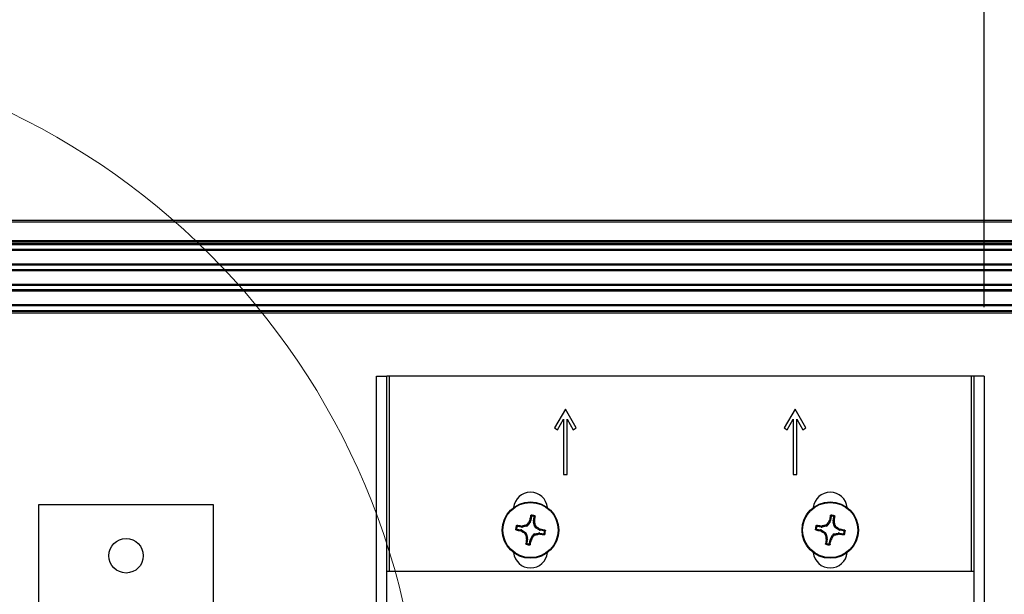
# Model space of a CAD drawing. Header units: inches. Extents: x 0.3 to 33.8, y 0.2 to 21.7.
# Tile 59 of 75: x 25.27 to 25.832, y 9.996 to 10.324. Entities that reach past the tile are written whole.
import ezdxf

# ---------------------------------------------------------------- set-up
doc = ezdxf.new("R2010")
doc.units = ezdxf.units.IN
doc.header["$MEASUREMENT"] = 0
doc.layers.add('BORDERS', color=7, linetype='Continuous')
doc.styles.add('SLDTEXTSTYLE0', font='TXT', dxfattribs={"width": 0.75})
doc.dimstyles.new('SLDDIMSTYLE0', dxfattribs={"dimtxt": 0.1377952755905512, "dimasz": 0.14, "dimexe": 0, "dimexo": 0.0625, "dimgap": 0.0344488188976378, "dimtad": 1, "dimdec": 3, "dimlfac": 10, "dimrnd": 1e-09, "dimzin": 4, "dimdsep": 46, "dimtxsty": 'SLDTEXTSTYLE0', "dimblk1": 'CLOSED', "dimblk2": 'CLOSED', "dimsah": 1, "dimcen": 0.09, "dimadec": 0, "dimazin": 1, "dimtfac": 1, "dimtdec": 3, "dimtofl": 0, "dimtmove": 0, "dimatfit": 3, "dimldrblk": 'CLOSED', "dimfxl": 0, "dimfrac": 2, "dimtolj": 1, "dimtzin": 12, "dimarcsym": 0})

# ---------------------------------------------------------------- blocks, each defined once
blk = doc.blocks.new('_Closed')
at = {"color": 0, "linetype": 'ByBlock', "lineweight": -2}
for p, q in [((-1, 0.166667), (0, 0)), ((-1, 0.166667), (-1, -0.166667)), ((0, 0), (-1, -0.166667)), ((0, 0), (-1, 0))]:
    blk.add_line(p, q, dxfattribs=at)
blk = doc.blocks.new('_D_11')
at = {"layer": 'BORDERS'}
for p, q in [((25.99404756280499, 10.90231424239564), (25.95206306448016, 10.90231424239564)), ((25.95206306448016, 10.90231424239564), (25.95206306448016, 10.68356424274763)), ((26.29949375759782, 10.90231424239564), (26.34147825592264, 10.90231424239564)), ((26.34147825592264, 10.90231424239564), (26.34147825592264, 10.68356424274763)), ((25.95206306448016, 10.68356424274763), (25.99404756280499, 10.68356424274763)), ((26.34147825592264, 10.68356424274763), (26.29949375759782, 10.68356424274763)), ((25.08506797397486, 10.03594558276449), (25.08506797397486, 10.51676771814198)), ((25.82101797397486, 10.15960306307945), (25.82101797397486, 10.51676771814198)), ((25.08506797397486, 10.47739763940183), (25.82101797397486, 10.47739763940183)), ((25.82101797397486, 10.47739763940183), (26.43437046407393, 10.47739763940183))]:
    blk.add_line(p, q, dxfattribs=at)
at = {"layer": 'BORDERS', "xscale": 0.14, "yscale": 0.14, "rotation": 180.0000000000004}
blk.add_blockref('_Closed', (25.08506797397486, 10.47739763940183, -0.1940375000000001), dxfattribs=at)
at = {"layer": 'BORDERS', "xscale": 0.14, "yscale": 0.14}
blk.add_blockref('_Closed', (25.82101797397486, 10.47739763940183, -0.1940375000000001), dxfattribs=at)
at = {"layer": 'BORDERS', "char_height": 0.1377952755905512, "attachment_point": 1, "style": 'SLDTEXTSTYLE0'}
for s, insert in [('187', (25.99404756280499, 10.86119168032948)), ('7.360', (25.91768600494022, 10.65502508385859))]:
    blk.add_mtext(s, dxfattribs=dict(at, insert=insert))

msp = doc.modelspace()

# ---------------------------------------------------------------- linework, layer by layer
at = {"color": 7, "linetype": 'Continuous', "lineweight": 25}
for p, q in [((20.29506797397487, 10.20923298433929), (29.87506797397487, 10.20923298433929)), ((29.87506797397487, 10.2082329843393), (20.29506797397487, 10.2082329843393)), ((20.29506797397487, 10.19773298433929), (29.87506797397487, 10.19773298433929)), ((29.87506797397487, 10.19673298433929), (20.29506797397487, 10.19673298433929)), ((29.87506797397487, 10.19573298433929), (20.29506797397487, 10.19573298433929)), ((29.83206797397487, 10.19523298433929), (20.33806797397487, 10.1952329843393)), ((29.83206797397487, 10.19261439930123), (20.33806797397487, 10.19261439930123)), ((29.83206797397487, 10.19193572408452), (20.33806797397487, 10.19193572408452)), ((29.83206797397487, 10.18423024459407), (20.33806797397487, 10.18423024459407)), ((29.83206797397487, 10.18355156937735), (20.33806797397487, 10.18355156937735)), ((29.83206797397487, 10.18101439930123), (20.33806797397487, 10.18101439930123)), ((29.83206797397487, 10.18033572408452), (20.33806797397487, 10.18033572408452)), ((29.83206797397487, 10.17263024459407), (20.33806797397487, 10.17263024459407)), ((29.83206797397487, 10.17195156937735), (20.33806797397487, 10.17195156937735)), ((29.83206797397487, 10.16941439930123), (20.33806797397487, 10.16941439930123)), ((29.83206797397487, 10.16873572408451), (20.33806797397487, 10.16873572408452)), ((20.33694297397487, 10.1572329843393), (29.83319297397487, 10.1572329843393)), ((29.83206797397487, 10.16103024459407), (20.33806797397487, 10.16103024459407)), ((29.83206797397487, 10.16035156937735), (20.33806797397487, 10.16035156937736)), ((20.33806797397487, 10.15773298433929), (29.83206797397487, 10.15773298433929)), ((29.83319297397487, 10.15623298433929), (20.33694297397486, 10.15623298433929)), ((25.47401797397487, 9.773232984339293), (25.47401797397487, 10.12023298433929)), ((25.47401797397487, 10.12023298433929), (25.48001797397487, 10.12023298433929)), ((25.48001797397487, 9.773232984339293), (25.48001797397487, 10.12023298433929)), ((25.48151797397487, 10.12023298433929), (25.48001797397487, 10.12023298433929)), ((25.81351797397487, 10.1202329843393), (25.48151797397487, 10.12023298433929)), ((25.48151797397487, 10.00870798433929), (25.48151797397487, 10.12023298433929)), ((25.81501797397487, 10.1202329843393), (25.81351797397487, 10.1202329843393)), ((25.81351797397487, 10.1202329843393), (25.81351797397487, 10.00870798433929)), ((25.82101797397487, 10.1202329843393), (25.81501797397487, 10.1202329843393)), ((25.81501797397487, 10.1202329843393), (25.81501797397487, 9.773232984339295)), ((25.82101797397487, 10.1202329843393), (25.82101797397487, 9.773232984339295)), ((25.58191797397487, 10.1014329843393), (25.57566797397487, 10.09060766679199)), ((25.58816797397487, 10.09060766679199), (25.58191797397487, 10.1014329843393)), ((25.71301797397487, 10.1014329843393), (25.70676797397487, 10.09060766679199)), ((25.71926797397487, 10.09060766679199), (25.71301797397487, 10.1014329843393)), ((25.57740002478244, 10.08960766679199), (25.58091797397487, 10.09570093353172)), ((25.58091797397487, 10.09570093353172), (25.58091797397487, 10.06393298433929)), ((25.58291797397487, 10.06393298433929), (25.58291797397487, 10.09570093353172)), ((25.58291797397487, 10.09570093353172), (25.5864359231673, 10.08960766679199)), ((25.70850002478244, 10.08960766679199), (25.71201797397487, 10.09570093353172)), ((25.71201797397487, 10.09570093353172), (25.71201797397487, 10.06393298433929)), ((25.71401797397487, 10.06393298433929), (25.71401797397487, 10.09570093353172)), ((25.71401797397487, 10.09570093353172), (25.7175359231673, 10.08960766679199)), ((25.57566797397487, 10.09060766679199), (25.57740002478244, 10.08960766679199)), ((25.5864359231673, 10.08960766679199), (25.58816797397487, 10.09060766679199)), ((25.70676797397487, 10.09060766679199), (25.70850002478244, 10.08960766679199)), ((25.7175359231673, 10.08960766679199), (25.71926797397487, 10.09060766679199)), ((25.58091797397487, 10.06393298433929), (25.58291797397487, 10.06393298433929)), ((25.71201797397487, 10.06393298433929), (25.71401797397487, 10.06393298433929)), ((25.38113096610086, 10.04673298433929), (25.28113096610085, 10.04673298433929)), ((25.28113096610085, 10.04673298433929), (25.28113096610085, 9.846732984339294)), ((25.38113096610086, 9.846732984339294), (25.38113096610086, 10.04673298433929)), ((25.56253264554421, 10.04006706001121), (25.56214332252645, 10.03777853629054)), ((25.56371688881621, 10.03751084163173), (25.56410621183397, 10.03979936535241)), ((25.73363264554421, 10.04006706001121), (25.73324332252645, 10.03777853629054)), ((25.7348168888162, 10.03751084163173), (25.73520621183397, 10.03979936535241)), ((25.55679011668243, 10.03398189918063), (25.55450159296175, 10.03437122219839)), ((25.55677330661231, 10.03458548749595), (25.55737987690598, 10.03461858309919)), ((25.55679011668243, 10.03398189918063), (25.55677330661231, 10.03458548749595)), ((25.55737987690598, 10.03461858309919), (25.55739713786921, 10.033998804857)), ((25.5596986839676, 10.03452361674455), (25.55739713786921, 10.033998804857)), ((25.5596986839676, 10.03452361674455), (25.55929821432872, 10.03508827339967)), ((25.56026983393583, 10.03577737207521), (25.5606703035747, 10.0352127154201)), ((25.56192664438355, 10.03721125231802), (25.5606703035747, 10.0352127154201)), ((25.56134743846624, 10.03743248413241), (25.56157924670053, 10.03799398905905)), ((25.56192664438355, 10.03721125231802), (25.56134743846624, 10.03743248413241)), ((25.56157924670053, 10.03799398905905), (25.56214332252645, 10.03777853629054)), ((25.56371688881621, 10.03751084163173), (25.56432047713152, 10.03752765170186)), ((25.56435357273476, 10.03692108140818), (25.56373379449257, 10.03690382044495)), ((25.56425860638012, 10.03460227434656), (25.56373379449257, 10.03690382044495)), ((25.56425860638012, 10.03460227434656), (25.56482326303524, 10.03500274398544)), ((25.56432047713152, 10.03752765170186), (25.56435357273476, 10.03692108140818)), ((25.56551236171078, 10.03403112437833), (25.56494770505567, 10.03363065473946)), ((25.56694624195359, 10.03237431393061), (25.56494770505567, 10.03363065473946)), ((25.72789011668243, 10.03398189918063), (25.72560159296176, 10.03437122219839)), ((25.72787330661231, 10.03458548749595), (25.72847987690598, 10.03461858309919)), ((25.72789011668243, 10.03398189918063), (25.72787330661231, 10.03458548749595)), ((25.72847987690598, 10.03461858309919), (25.72849713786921, 10.033998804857)), ((25.7307986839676, 10.03452361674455), (25.72849713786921, 10.033998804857)), ((25.7307986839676, 10.03452361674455), (25.73039821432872, 10.03508827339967)), ((25.73136983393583, 10.03577737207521), (25.7317703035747, 10.0352127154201)), ((25.73302664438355, 10.03721125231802), (25.7317703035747, 10.0352127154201)), ((25.73244743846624, 10.03743248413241), (25.73267924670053, 10.03799398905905)), ((25.73302664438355, 10.03721125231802), (25.73244743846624, 10.03743248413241)), ((25.73267924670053, 10.03799398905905), (25.73324332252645, 10.03777853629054)), ((25.7348168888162, 10.03751084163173), (25.73542047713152, 10.03752765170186)), ((25.73545357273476, 10.03692108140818), (25.73483379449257, 10.03690382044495)), ((25.73535860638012, 10.03460227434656), (25.73483379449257, 10.03690382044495)), ((25.73535860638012, 10.03460227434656), (25.73592326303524, 10.03500274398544)), ((25.73542047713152, 10.03752765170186), (25.73545357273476, 10.03692108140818)), ((25.73661236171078, 10.03403112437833), (25.73604770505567, 10.03363065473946)), ((25.73804624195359, 10.03237431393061), (25.73604770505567, 10.03363065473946)), ((25.55423389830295, 10.03279765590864), (25.55652242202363, 10.03240833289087)), ((25.55630696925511, 10.03184425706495), (25.55652242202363, 10.03240833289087)), ((25.55686847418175, 10.03161244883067), (25.55630696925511, 10.03184425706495)), ((25.55708970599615, 10.03219165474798), (25.55686847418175, 10.03161244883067)), ((25.55708970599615, 10.03219165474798), (25.55908824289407, 10.03093531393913)), ((25.55852358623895, 10.03053484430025), (25.55908824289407, 10.03093531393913)), ((25.55977734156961, 10.02996369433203), (25.5592126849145, 10.02956322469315)), ((25.55977734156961, 10.02996369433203), (25.56030215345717, 10.02766214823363)), ((25.56210930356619, 10.02735471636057), (25.56336564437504, 10.02935325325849)), ((25.56376611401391, 10.02878859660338), (25.56336564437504, 10.02935325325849)), ((25.56433726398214, 10.03004235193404), (25.56663881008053, 10.03056716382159)), ((25.56433726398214, 10.03004235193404), (25.56473773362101, 10.02947769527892)), ((25.56665607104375, 10.0299473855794), (25.56663881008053, 10.03056716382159)), ((25.56726264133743, 10.02998048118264), (25.56665607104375, 10.0299473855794)), ((25.56694624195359, 10.03237431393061), (25.56716747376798, 10.03295351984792)), ((25.56716747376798, 10.03295351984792), (25.56772897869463, 10.03272171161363)), ((25.56724583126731, 10.03058406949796), (25.56726264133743, 10.02998048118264)), ((25.56724583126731, 10.03058406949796), (25.56953435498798, 10.03019474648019)), ((25.56772897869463, 10.03272171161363), (25.56751352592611, 10.03215763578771)), ((25.56980204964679, 10.03176831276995), (25.56751352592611, 10.03215763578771)), ((25.72533389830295, 10.03279765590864), (25.72762242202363, 10.03240833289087)), ((25.72740696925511, 10.03184425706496), (25.72762242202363, 10.03240833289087)), ((25.72796847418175, 10.03161244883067), (25.72740696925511, 10.03184425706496)), ((25.72818970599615, 10.03219165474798), (25.72796847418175, 10.03161244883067)), ((25.72818970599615, 10.03219165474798), (25.73018824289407, 10.03093531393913)), ((25.72962358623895, 10.03053484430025), (25.73018824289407, 10.03093531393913)), ((25.73087734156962, 10.02996369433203), (25.7303126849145, 10.02956322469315)), ((25.73087734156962, 10.02996369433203), (25.73140215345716, 10.02766214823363)), ((25.73320930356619, 10.02735471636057), (25.73446564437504, 10.02935325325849)), ((25.73486611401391, 10.02878859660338), (25.73446564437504, 10.02935325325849)), ((25.73543726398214, 10.03004235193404), (25.73773881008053, 10.03056716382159)), ((25.73543726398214, 10.03004235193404), (25.73583773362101, 10.02947769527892)), ((25.73775607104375, 10.0299473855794), (25.73773881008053, 10.03056716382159)), ((25.73836264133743, 10.02998048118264), (25.73775607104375, 10.0299473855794)), ((25.73804624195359, 10.03237431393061), (25.73826747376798, 10.03295351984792)), ((25.73826747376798, 10.03295351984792), (25.73882897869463, 10.03272171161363)), ((25.73834583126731, 10.03058406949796), (25.73836264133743, 10.02998048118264)), ((25.73834583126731, 10.03058406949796), (25.74063435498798, 10.03019474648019)), ((25.73882897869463, 10.03272171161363), (25.73861352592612, 10.03215763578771)), ((25.74090204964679, 10.03176831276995), (25.73861352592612, 10.03215763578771)), ((25.55968237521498, 10.02764488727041), (25.56030215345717, 10.02766214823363)), ((25.55971547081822, 10.02703831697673), (25.55968237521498, 10.02764488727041)), ((25.56031905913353, 10.02705512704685), (25.55971547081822, 10.02703831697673)), ((25.56031905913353, 10.02705512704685), (25.55992973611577, 10.02476660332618)), ((25.56150330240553, 10.02449890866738), (25.56189262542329, 10.02678743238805)), ((25.56245670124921, 10.02657197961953), (25.56189262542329, 10.02678743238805)), ((25.56210930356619, 10.02735471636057), (25.56268850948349, 10.02713348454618)), ((25.56268850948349, 10.02713348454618), (25.56245670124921, 10.02657197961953)), ((25.73078237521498, 10.02764488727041), (25.73140215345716, 10.02766214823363)), ((25.73081547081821, 10.02703831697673), (25.73078237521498, 10.02764488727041)), ((25.73141905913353, 10.02705512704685), (25.73081547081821, 10.02703831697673)), ((25.73141905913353, 10.02705512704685), (25.73102973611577, 10.02476660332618)), ((25.73260330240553, 10.02449890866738), (25.73299262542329, 10.02678743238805)), ((25.73355670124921, 10.02657197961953), (25.73299262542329, 10.02678743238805)), ((25.73320930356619, 10.02735471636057), (25.73378850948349, 10.02713348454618)), ((25.73378850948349, 10.02713348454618), (25.73355670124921, 10.02657197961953)), ((25.81501797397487, 10.00870798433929), (25.48001797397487, 10.00870798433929))]:
    msp.add_line(p, q, dxfattribs=at)
at = {"color": 7, "linetype": 'Continuous', "lineweight": 18}
msp.add_circle((25.08506797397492, 9.896732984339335), 0.4149657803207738, dxfattribs=at)
at = {"color": 7, "linetype": 'Continuous', "lineweight": 25}
for centre, radius in [((25.56201797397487, 10.03228298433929), 0.016100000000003), ((25.56201797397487, 10.03228298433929), 0.0157528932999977), ((25.73311797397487, 10.03228298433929), 0.016100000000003), ((25.73311797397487, 10.03228298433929), 0.0157528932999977), ((25.33113096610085, 10.01759912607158), 0.009842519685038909)]:
    msp.add_circle(centre, radius, dxfattribs=at)
for centre, radius, start, end in [((25.56201797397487, 10.04423298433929), 0.0097000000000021, 5.524228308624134, 174.4757716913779), ((25.73311797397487, 10.04423298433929), 0.009699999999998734, 5.524228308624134, 174.4757716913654), ((25.71760399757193, 10.0066243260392), 0.1591470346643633, 167.6780822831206, 168.6319195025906), ((25.56201797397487, 10.03228298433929), 0.008495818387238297, 73.06981271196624, 87.62076320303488), ((25.56201797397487, 10.03228298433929), 0.008014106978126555, 76.18372835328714, 84.50684756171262), ((25.40669965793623, 10.05951528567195), 0.1591470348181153, 352.0586564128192, 353.0124936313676), ((25.88870399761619, 10.00662432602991), 0.1591470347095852, 167.6780822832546, 168.6319195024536), ((25.73311797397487, 10.03228298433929), 0.008495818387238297, 73.06981271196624, 87.62076320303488), ((25.73311797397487, 10.03228298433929), 0.008014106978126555, 76.18372835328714, 84.50684756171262), ((25.57779965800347, 10.05951528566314), 0.1591470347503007, 352.0586564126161, 353.012493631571), ((25.56201797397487, 10.03228298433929), 0.00849581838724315, 163.0698127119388, 177.6207632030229), ((25.56201797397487, 10.03228298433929), 0.008014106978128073, 166.1837283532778, 174.5068475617), ((25.53478567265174, 9.876964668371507), 0.1591470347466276, 82.0586564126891, 83.0124936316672), ((25.60238036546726, 9.854977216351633), 0.1851919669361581, 103.4522607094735, 104.0633009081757), ((25.71600306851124, 9.935561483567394), 0.185191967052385, 146.6272750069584, 147.2383152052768), ((25.38471220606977, 9.99192059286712), 0.1851919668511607, 13.45226070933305, 14.06330090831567), ((25.46529647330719, 9.87829788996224), 0.1851919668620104, 56.62727500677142, 57.23831520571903), ((25.73311797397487, 10.03228298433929), 0.00849581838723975, 163.0698127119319, 177.6207632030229), ((25.73311797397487, 10.03228298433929), 0.008014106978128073, 166.1837283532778, 174.5068475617), ((25.70588567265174, 9.876964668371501), 0.1591470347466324, 82.05865641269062, 83.0124936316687), ((25.77348036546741, 9.854977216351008), 0.1851919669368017, 103.4522607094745, 104.0633009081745), ((25.88710306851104, 9.935561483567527), 0.1851919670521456, 146.627275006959, 147.2383152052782), ((25.5558122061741, 9.991920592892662), 0.1851919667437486, 13.45226070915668, 14.06330090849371), ((25.63639647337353, 9.878297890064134), 0.1851919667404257, 56.62727500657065, 57.23831520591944), ((25.58767663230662, 10.18786900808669), 0.1591470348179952, 257.6780822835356, 258.6319195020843), ((25.65873947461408, 10.18626807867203), 0.1851919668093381, 236.627275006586, 237.2383152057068), ((25.73932374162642, 10.07264537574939), 0.1851919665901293, 193.4522607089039, 194.0633009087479), ((25.40803287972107, 10.12900448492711), 0.1851919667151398, 326.6272750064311, 327.2383152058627), ((25.5216555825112, 10.20958875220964), 0.1851919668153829, 283.4522607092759, 284.0633009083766), ((25.58925027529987, 10.18760130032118), 0.159147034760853, 262.058656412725, 263.0124936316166), ((25.53635931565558, 9.876696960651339), 0.1591470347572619, 77.67808228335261, 78.63191950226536), ((25.56201797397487, 10.03228298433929), 0.0080141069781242, 346.1837283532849, 354.506847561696), ((25.56201797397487, 10.03228298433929), 0.008495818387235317, 343.0698127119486, 357.6207632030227), ((25.75877663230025, 10.18786900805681), 0.1591470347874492, 257.6780822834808, 258.6319195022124), ((25.82983947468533, 10.1862680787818), 0.1851919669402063, 236.6272750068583, 237.2383152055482), ((25.91042374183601, 10.07264537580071), 0.185191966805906, 193.4522607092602, 194.0633009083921), ((25.57913287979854, 10.12900448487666), 0.1851919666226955, 326.6272750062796, 327.2383152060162), ((25.69275558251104, 10.20958875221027), 0.1851919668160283, 283.4522607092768, 284.0633009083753), ((25.76035027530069, 10.18760130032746), 0.1591470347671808, 262.0586564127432, 263.0124936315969), ((25.70745931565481, 9.876696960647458), 0.1591470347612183, 77.67808228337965, 78.63191950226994), ((25.73311797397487, 10.03228298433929), 0.0080141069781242, 346.1837283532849, 354.506847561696), ((25.73311797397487, 10.03228298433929), 0.00849581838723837, 343.0698127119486, 357.6207632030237), ((25.71733628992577, 10.00505068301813), 0.1591470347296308, 172.0586564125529, 173.0124936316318), ((25.56201797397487, 10.03228298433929), 0.008495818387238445, 253.0698127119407, 267.6207632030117), ((25.56201797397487, 10.03228298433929), 0.008014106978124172, 256.1837283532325, 264.5068475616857), ((25.40643195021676, 10.05794164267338), 0.1591470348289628, 347.6780822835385, 348.6319195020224), ((25.88843628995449, 10.00505068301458), 0.1591470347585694, 172.0586564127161, 173.0124936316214), ((25.73311797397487, 10.03228298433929), 0.008495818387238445, 253.0698127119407, 267.6207632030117), ((25.73311797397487, 10.03228298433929), 0.008014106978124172, 256.1837283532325, 264.5068475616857), ((25.57753195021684, 10.05794164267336), 0.1591470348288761, 347.6780822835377, 348.6319195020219), ((25.56201797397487, 10.02033298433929), 0.0097000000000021, 185.5242283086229, 354.4757716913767), ((25.73311797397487, 10.02033298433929), 0.009699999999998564, 185.5242283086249, 354.4757716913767)]:
    msp.add_arc(centre, radius, start, end, dxfattribs=at)
for centre, major_axis, ratio, start_param, end_param in [((25.55705064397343, 10.03553372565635), (-4.381592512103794e-05, 0.00157327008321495), 0.9943069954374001, 2.946332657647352, 3.33685264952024), ((25.55934191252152, 10.03605619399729), (-0.0009111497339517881, 0.001284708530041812), 0.9935910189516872, 2.751161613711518, 3.532023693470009), ((25.56059264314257, 10.03804580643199), (-0.001470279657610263, 0.0005615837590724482), 0.9943069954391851, 2.946332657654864, 3.336852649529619), ((25.56526871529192, 10.03725031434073), (0.00157327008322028, 4.381592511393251e-05), 0.9943069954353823, 2.946332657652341, 3.336852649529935), ((25.56579118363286, 10.03495904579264), (0.001284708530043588, 0.0009111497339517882), 0.9935910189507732, 2.75116161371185, 3.53202369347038), ((25.72815064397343, 10.03553372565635), (-4.381592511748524e-05, 0.001573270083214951), 0.9943069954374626, 2.946332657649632, 3.33685264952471), ((25.73044191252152, 10.03605619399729), (-0.0009111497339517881, 0.001284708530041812), 0.9935910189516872, 2.751161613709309, 3.532023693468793), ((25.73169264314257, 10.03804580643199), (-0.00147027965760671, 0.0005615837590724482), 0.9943069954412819, 2.946332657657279, 3.336852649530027), ((25.73636871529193, 10.03725031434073), (0.001573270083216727, 4.381592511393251e-05), 0.9943069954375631, 2.946332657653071, 3.336852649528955), ((25.73689118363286, 10.03495904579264), (0.001284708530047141, 0.0009111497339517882), 0.9935910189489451, 2.751161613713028, 3.532023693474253), ((25.55625515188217, 10.03085765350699), (-0.0005615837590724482, -0.001470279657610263), 0.9943069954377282, 2.946332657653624, 3.336852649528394), ((25.55824476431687, 10.02960692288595), (-0.001284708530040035, -0.0009111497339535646), 0.9935910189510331, 2.751161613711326, 3.532023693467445), ((25.56469403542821, 10.0285097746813), (0.0009111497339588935, -0.001284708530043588), 0.9935910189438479, 2.751161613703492, 3.532023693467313), ((25.56698530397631, 10.02903224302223), (4.381592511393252e-05, -0.001573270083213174), 0.9943069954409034, 2.946332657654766, 3.336852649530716), ((25.56778079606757, 10.03370831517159), (0.0005615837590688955, 0.001470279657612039), 0.9943069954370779, 2.946332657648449, 3.336852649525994), ((25.72735515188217, 10.03085765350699), (-0.0005615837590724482, -0.001470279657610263), 0.9943069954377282, 2.946332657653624, 3.336852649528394), ((25.72934476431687, 10.02960692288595), (-0.001284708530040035, -0.0009111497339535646), 0.9935910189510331, 2.751161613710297, 3.532023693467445), ((25.73579403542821, 10.0285097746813), (0.0009111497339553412, -0.001284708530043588), 0.9935910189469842, 2.75116161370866, 3.532023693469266), ((25.73808530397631, 10.02903224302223), (4.381592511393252e-05, -0.001573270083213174), 0.9943069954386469, 2.946332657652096, 3.336852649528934), ((25.73888079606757, 10.03370831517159), (0.0005615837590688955, 0.001470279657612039), 0.9943069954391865, 2.946332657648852, 3.336852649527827), ((25.55876723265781, 10.02731565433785), (-0.001573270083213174, -4.381592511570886e-05), 0.9943069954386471, 2.946332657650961, 3.336852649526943), ((25.56344330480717, 10.02652016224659), (0.001470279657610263, -0.0005615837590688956), 0.994306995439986, 2.946332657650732, 3.336852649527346), ((25.72986723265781, 10.02731565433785), (-0.001573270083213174, -4.381592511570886e-05), 0.9943069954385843, 2.946332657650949, 3.336852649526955), ((25.73454330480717, 10.02652016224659), (0.001470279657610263, -0.0005615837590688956), 0.9943069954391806, 2.946332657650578, 3.3368526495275)]:
    msp.add_ellipse(centre, major_axis=major_axis, ratio=ratio, start_param=start_param, end_param=end_param, dxfattribs=at)
for points, knots in [([(25.56212307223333, 10.0405869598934), (25.56213162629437, 10.04061269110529), (25.56214873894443, 10.04066416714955), (25.56220776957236, 10.04072490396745), (25.56228403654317, 10.04076624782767), (25.56234184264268, 10.04076973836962), (25.56237066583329, 10.04077147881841)], [0, 0, 0, 0, 0.2526917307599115, 0.5055172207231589, 0.7534417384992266, 1, 1, 1, 1]), ([(25.56253264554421, 10.04006706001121), (25.56246538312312, 10.04015427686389), (25.56232940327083, 10.04033059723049), (25.56219233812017, 10.04050089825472), (25.56212307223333, 10.0405869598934)], [0, 0, 0, 0, 0.4946499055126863, 1, 1, 1, 1]), ([(25.56237066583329, 10.04077147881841), (25.56243934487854, 10.04068847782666), (25.56257785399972, 10.04052108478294), (25.56271566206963, 10.04034770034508), (25.562785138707, 10.04026028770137)], [0, 0, 0, 0, 0.4958449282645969, 0.9999999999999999, 0.9999999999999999, 0.9999999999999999, 0.9999999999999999]), ([(25.562785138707, 10.04026028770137), (25.56275870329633, 10.04026024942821), (25.5627058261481, 10.04026017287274), (25.5626322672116, 10.04022679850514), (25.56257413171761, 10.0401728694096), (25.56254311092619, 10.04011532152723), (25.56253511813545, 10.04007846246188), (25.56253264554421, 10.04006706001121)], [0, 0, 0, 0, 0.2255496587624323, 0.4511532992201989, 0.6755815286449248, 0.8996402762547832, 1, 1, 1, 1]), ([(25.56393181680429, 10.04006521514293), (25.56402628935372, 10.04012473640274), (25.56421367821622, 10.0402427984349), (25.56439974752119, 10.04035497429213), (25.56449200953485, 10.04041059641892)], [0, 0, 0, 0, 0.5041524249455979, 1, 1, 1, 1]), ([(25.56410621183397, 10.03979936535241), (25.56410809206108, 10.03982573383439), (25.56411185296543, 10.03987847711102), (25.56408390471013, 10.03995426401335), (25.56403433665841, 10.04001615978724), (25.56397919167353, 10.04005127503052), (25.56394300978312, 10.04006192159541), (25.56393181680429, 10.04006521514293)], [0, 0, 0, 0, 0.2255496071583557, 0.4511532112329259, 0.6755811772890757, 0.8996400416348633, 0.9999999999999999, 0.9999999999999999, 0.9999999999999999, 0.9999999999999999]), ([(25.56466466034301, 10.04015458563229), (25.56457083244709, 10.04009626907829), (25.56438516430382, 10.03998087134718), (25.56419852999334, 10.03985943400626), (25.56410621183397, 10.03979936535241)], [0, 0, 0, 0, 0.5053526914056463, 1, 1, 1, 1]), ([(25.56449200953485, 10.04041059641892), (25.56451628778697, 10.04040066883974), (25.5645648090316, 10.04038082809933), (25.56462113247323, 10.04032491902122), (25.56465823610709, 10.0402559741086), (25.56466834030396, 10.04019614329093), (25.56466535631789, 10.04016244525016), (25.56466466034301, 10.04015458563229)], [0, 0, 0, 0, 0.2243701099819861, 0.4484143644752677, 0.6809026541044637, 0.9255748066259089, 1, 1, 1, 1]), ([(25.73322307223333, 10.0405869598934), (25.73323162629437, 10.04061269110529), (25.73324873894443, 10.04066416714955), (25.73330776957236, 10.04072490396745), (25.73338403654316, 10.04076624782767), (25.73344184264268, 10.04076973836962), (25.73347066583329, 10.04077147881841)], [0, 0, 0, 0, 0.2526917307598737, 0.505517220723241, 0.7534417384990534, 1, 1, 1, 1]), ([(25.73363264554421, 10.04006706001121), (25.73356538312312, 10.04015427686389), (25.73342940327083, 10.04033059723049), (25.73329233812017, 10.04050089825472), (25.73322307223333, 10.0405869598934)], [0, 0, 0, 0, 0.4946499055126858, 1, 1, 1, 1]), ([(25.73347066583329, 10.04077147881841), (25.73353934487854, 10.04068847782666), (25.73367785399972, 10.04052108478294), (25.73381566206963, 10.04034770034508), (25.733885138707, 10.04026028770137)], [0, 0, 0, 0, 0.4958449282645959, 0.9999999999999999, 0.9999999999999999, 0.9999999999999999, 0.9999999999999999]), ([(25.733885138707, 10.04026028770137), (25.73385870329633, 10.04026024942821), (25.7338058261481, 10.04026017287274), (25.7337322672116, 10.04022679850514), (25.73367413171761, 10.0401728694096), (25.73364311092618, 10.04011532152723), (25.73363511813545, 10.04007846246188), (25.73363264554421, 10.04006706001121)], [0, 0, 0, 0, 0.2255496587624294, 0.4511532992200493, 0.675581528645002, 0.8996402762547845, 0.9999999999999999, 0.9999999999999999, 0.9999999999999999, 0.9999999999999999]), ([(25.73503181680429, 10.04006521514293), (25.73512628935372, 10.04012473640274), (25.73531367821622, 10.0402427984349), (25.73549974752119, 10.04035497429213), (25.73559200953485, 10.04041059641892)], [0, 0, 0, 0, 0.5041524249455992, 1, 1, 1, 1]), ([(25.73520621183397, 10.03979936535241), (25.73520809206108, 10.03982573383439), (25.73521185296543, 10.03987847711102), (25.73518390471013, 10.03995426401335), (25.73513433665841, 10.04001615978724), (25.73507919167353, 10.04005127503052), (25.73504300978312, 10.04006192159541), (25.73503181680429, 10.04006521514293)], [0, 0, 0, 0, 0.2255496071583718, 0.45115321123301, 0.6755811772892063, 0.8996400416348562, 1, 1, 1, 1]), ([(25.735764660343, 10.04015458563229), (25.73567083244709, 10.04009626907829), (25.73548516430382, 10.03998087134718), (25.73529852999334, 10.03985943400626), (25.73520621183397, 10.03979936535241)], [0, 0, 0, 0, 0.5053526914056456, 1, 1, 1, 1]), ([(25.73559200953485, 10.04041059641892), (25.73561628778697, 10.04040066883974), (25.7356648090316, 10.04038082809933), (25.73572113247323, 10.04032491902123), (25.73575823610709, 10.0402559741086), (25.73576834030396, 10.04019614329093), (25.73576535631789, 10.04016244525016), (25.735764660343, 10.04015458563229)], [0, 0, 0, 0, 0.2243701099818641, 0.4484143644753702, 0.6809026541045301, 0.925574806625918, 1, 1, 1, 1]), ([(25.55389036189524, 10.03475701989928), (25.55390028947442, 10.0347812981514), (25.55392013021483, 10.03482981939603), (25.55397603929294, 10.03488614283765), (25.55404498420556, 10.03492324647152), (25.55410481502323, 10.03493335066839), (25.55413851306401, 10.03493036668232), (25.55414637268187, 10.03492967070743)], [0, 0, 0, 0, 0.2243701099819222, 0.4484143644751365, 0.6809026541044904, 0.9255748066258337, 1, 1, 1, 1]), ([(25.55423574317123, 10.03419682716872), (25.55417622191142, 10.03429129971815), (25.55405815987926, 10.03447868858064), (25.55394598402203, 10.03466475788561), (25.55389036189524, 10.03475701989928)], [0, 0, 0, 0, 0.504152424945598, 1, 1, 1, 1]), ([(25.55414637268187, 10.03492967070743), (25.55420468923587, 10.03483584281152), (25.55432008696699, 10.03465017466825), (25.5544415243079, 10.03446354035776), (25.55450159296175, 10.03437122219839)], [0, 0, 0, 0, 0.505352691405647, 1, 1, 1, 1]), ([(25.55450159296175, 10.03437122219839), (25.55447522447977, 10.0343731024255), (25.55442248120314, 10.03437686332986), (25.55434669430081, 10.03434891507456), (25.55428479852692, 10.03429934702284), (25.55424968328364, 10.03424420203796), (25.55423903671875, 10.03420802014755), (25.55423574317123, 10.03419682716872)], [0, 0, 0, 0, 0.22554960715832, 0.4511532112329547, 0.675581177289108, 0.8996400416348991, 0.9999999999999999, 0.9999999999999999, 0.9999999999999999, 0.9999999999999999]), ([(25.55929821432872, 10.03508827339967), (25.55946301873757, 10.03514483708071), (25.55979263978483, 10.03525796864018), (25.56010420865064, 10.03553911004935), (25.56023625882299, 10.03572907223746), (25.56026983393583, 10.03577737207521)], [0, 0, 0, 0, 0.4271587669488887, 0.8543492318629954, 1, 1, 1, 1]), ([(25.56482326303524, 10.03500274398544), (25.56487982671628, 10.03483793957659), (25.56499295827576, 10.03450831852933), (25.56527409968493, 10.03419674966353), (25.56546406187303, 10.03406469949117), (25.56551236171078, 10.03403112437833)], [0, 0, 0, 0, 0.4271587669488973, 0.8543492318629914, 1, 1, 1, 1]), ([(25.72499036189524, 10.03475701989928), (25.72500028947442, 10.0347812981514), (25.72502013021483, 10.03482981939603), (25.72507603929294, 10.03488614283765), (25.72514498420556, 10.03492324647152), (25.72520481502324, 10.03493335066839), (25.72523851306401, 10.03493036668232), (25.72524637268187, 10.03492967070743)], [0, 0, 0, 0, 0.2243701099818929, 0.4484143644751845, 0.6809026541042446, 0.9255748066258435, 1, 1, 1, 1]), ([(25.72533574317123, 10.03419682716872), (25.72527622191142, 10.03429129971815), (25.72515815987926, 10.03447868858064), (25.72504598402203, 10.03466475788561), (25.72499036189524, 10.03475701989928)], [0, 0, 0, 0, 0.5041524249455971, 1, 1, 1, 1]), ([(25.72524637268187, 10.03492967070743), (25.72530468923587, 10.03483584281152), (25.72542008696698, 10.03465017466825), (25.72554152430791, 10.03446354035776), (25.72560159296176, 10.03437122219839)], [0, 0, 0, 0, 0.5053526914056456, 1, 1, 1, 1]), ([(25.72560159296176, 10.03437122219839), (25.72557522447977, 10.0343731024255), (25.72552248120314, 10.03437686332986), (25.72544669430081, 10.03434891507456), (25.72538479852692, 10.03429934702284), (25.72534968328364, 10.03424420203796), (25.72533903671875, 10.03420802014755), (25.72533574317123, 10.03419682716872)], [0, 0, 0, 0, 0.2255496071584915, 0.4511532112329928, 0.6755811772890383, 0.899640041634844, 1, 1, 1, 1]), ([(25.73039821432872, 10.03508827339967), (25.73056301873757, 10.03514483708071), (25.73089263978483, 10.03525796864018), (25.73120420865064, 10.03553911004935), (25.73133625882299, 10.03572907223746), (25.73136983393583, 10.03577737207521)], [0, 0, 0, 0, 0.4271587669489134, 0.8543492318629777, 1, 1, 1, 1]), ([(25.73592326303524, 10.03500274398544), (25.73597982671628, 10.03483793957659), (25.73609295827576, 10.03450831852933), (25.73637409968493, 10.03419674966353), (25.73656406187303, 10.03406469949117), (25.73661236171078, 10.03403112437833)], [0, 0, 0, 0, 0.4271587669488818, 0.8543492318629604, 1, 1, 1, 1]), ([(25.55352947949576, 10.03263567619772), (25.55361248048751, 10.03270435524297), (25.55377987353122, 10.03284286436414), (25.55395325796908, 10.03298067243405), (25.55404067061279, 10.03305014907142)], [0, 0, 0, 0, 0.4958449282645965, 1, 1, 1, 1]), ([(25.55371399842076, 10.03238808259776), (25.55368826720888, 10.0323966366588), (25.55363679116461, 10.03241374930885), (25.55357605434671, 10.03247277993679), (25.55353471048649, 10.03254904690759), (25.55353121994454, 10.03260685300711), (25.55352947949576, 10.03263567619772)], [0, 0, 0, 0, 0.2526917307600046, 0.5055172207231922, 0.7534417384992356, 1, 1, 1, 1]), ([(25.55423389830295, 10.03279765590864), (25.55414668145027, 10.03273039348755), (25.55397036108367, 10.03259441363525), (25.55380006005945, 10.03245734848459), (25.55371399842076, 10.03238808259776)], [0, 0, 0, 0, 0.4946499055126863, 1, 1, 1, 1]), ([(25.55404067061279, 10.03305014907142), (25.55404070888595, 10.03302371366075), (25.55404078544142, 10.03297083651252), (25.55407415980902, 10.03289727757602), (25.55412808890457, 10.03283914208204), (25.55418563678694, 10.03280812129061), (25.55422249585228, 10.03280012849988), (25.55423389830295, 10.03279765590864)], [0, 0, 0, 0, 0.2255496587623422, 0.4511532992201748, 0.6755815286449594, 0.8996402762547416, 1, 1, 1, 1]), ([(25.5592126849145, 10.02956322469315), (25.55915612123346, 10.029728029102), (25.55904298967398, 10.03005765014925), (25.55876184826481, 10.03036921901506), (25.5585718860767, 10.03050126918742), (25.55852358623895, 10.03053484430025)], [0, 0, 0, 0, 0.4271587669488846, 0.8543492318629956, 1, 1, 1, 1]), ([(25.56473773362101, 10.02947769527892), (25.56457292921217, 10.02942113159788), (25.56424330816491, 10.0293080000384), (25.5639317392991, 10.02902685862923), (25.56379968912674, 10.02883689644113), (25.56376611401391, 10.02878859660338)], [0, 0, 0, 0, 0.4271587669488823, 0.854349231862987, 1, 1, 1, 1]), ([(25.56953435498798, 10.03019474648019), (25.56956072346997, 10.03019286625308), (25.5696134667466, 10.03018910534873), (25.56968925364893, 10.03021705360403), (25.56975114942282, 10.03026662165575), (25.5697862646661, 10.03032176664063), (25.56979691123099, 10.03035794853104), (25.56980020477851, 10.03036914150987)], [0, 0, 0, 0, 0.2255496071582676, 0.4511532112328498, 0.6755811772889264, 0.8996400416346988, 1, 1, 1, 1]), ([(25.56988957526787, 10.02963629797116), (25.56983125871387, 10.02973012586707), (25.56971586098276, 10.02991579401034), (25.56959442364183, 10.03010242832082), (25.56953435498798, 10.03019474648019)], [0, 0, 0, 0, 0.5053526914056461, 1, 1, 1, 1]), ([(25.56980020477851, 10.03036914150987), (25.56985972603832, 10.03027466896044), (25.56997778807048, 10.03008728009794), (25.57008996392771, 10.02990121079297), (25.57014558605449, 10.02980894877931)], [0, 0, 0, 0, 0.5041524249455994, 1, 1, 1, 1]), ([(25.56980204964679, 10.03176831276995), (25.56988926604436, 10.03183557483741), (25.5700655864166, 10.03197155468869), (25.57023588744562, 10.03210861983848), (25.57032194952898, 10.03217788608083)], [0, 0, 0, 0, 0.4946473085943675, 1, 1, 1, 1]), ([(25.56999527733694, 10.03151581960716), (25.56999523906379, 10.03154225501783), (25.56999516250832, 10.03159513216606), (25.56996178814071, 10.03166869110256), (25.56990785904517, 10.03172682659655), (25.5698503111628, 10.03175784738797), (25.56981345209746, 10.03176584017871), (25.56980204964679, 10.03176831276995)], [0, 0, 0, 0, 0.2255496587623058, 0.4511532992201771, 0.6755815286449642, 0.8996402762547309, 0.9999999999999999, 0.9999999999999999, 0.9999999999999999, 0.9999999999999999]), ([(25.57014558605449, 10.02980894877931), (25.57013565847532, 10.02978467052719), (25.57011581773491, 10.02973614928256), (25.5700599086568, 10.02967982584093), (25.56999096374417, 10.02964272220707), (25.5699311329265, 10.0296326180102), (25.56989743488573, 10.02963560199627), (25.56988957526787, 10.02963629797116)], [0, 0, 0, 0, 0.2243701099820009, 0.4484143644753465, 0.6809026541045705, 0.9255748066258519, 1, 1, 1, 1]), ([(25.57050646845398, 10.03193029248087), (25.57042346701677, 10.0318616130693), (25.57025607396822, 10.03172310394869), (25.57008268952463, 10.03158529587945), (25.56999527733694, 10.03151581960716)], [0, 0, 0, 0, 0.4958475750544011, 1, 1, 1, 1]), ([(25.57032194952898, 10.03217788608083), (25.57034768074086, 10.03216933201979), (25.57039915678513, 10.03215221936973), (25.57045989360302, 10.0320931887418), (25.57050123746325, 10.032016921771), (25.57050472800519, 10.03195911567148), (25.57050646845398, 10.03193029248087)], [0, 0, 0, 0, 0.2526917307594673, 0.5055172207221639, 0.7534417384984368, 0.9999999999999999, 0.9999999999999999, 0.9999999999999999, 0.9999999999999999]), ([(25.72462947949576, 10.03263567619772), (25.7247124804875, 10.03270435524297), (25.72487987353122, 10.03284286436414), (25.72505325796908, 10.03298067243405), (25.72514067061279, 10.03305014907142)], [0, 0, 0, 0, 0.4958449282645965, 1, 1, 1, 1]), ([(25.72481399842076, 10.03238808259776), (25.72478826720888, 10.0323966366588), (25.72473679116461, 10.03241374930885), (25.72467605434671, 10.03247277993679), (25.72463471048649, 10.03254904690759), (25.72463121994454, 10.03260685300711), (25.72462947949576, 10.03263567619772)], [0, 0, 0, 0, 0.2526917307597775, 0.5055172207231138, 0.7534417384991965, 1, 1, 1, 1]), ([(25.72533389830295, 10.03279765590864), (25.72524668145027, 10.03273039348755), (25.72507036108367, 10.03259441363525), (25.72490006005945, 10.03245734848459), (25.72481399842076, 10.03238808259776)], [0, 0, 0, 0, 0.4946499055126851, 1, 1, 1, 1]), ([(25.72514067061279, 10.03305014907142), (25.72514070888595, 10.03302371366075), (25.72514078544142, 10.03297083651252), (25.72517415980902, 10.03289727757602), (25.72522808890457, 10.03283914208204), (25.72528563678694, 10.03280812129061), (25.72532249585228, 10.03280012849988), (25.72533389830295, 10.03279765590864)], [0, 0, 0, 0, 0.2255496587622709, 0.4511532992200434, 0.6755815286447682, 0.8996402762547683, 1, 1, 1, 1]), ([(25.7303126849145, 10.02956322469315), (25.73025612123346, 10.029728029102), (25.73014298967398, 10.03005765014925), (25.72986184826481, 10.03036921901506), (25.7296718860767, 10.03050126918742), (25.72962358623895, 10.03053484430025)], [0, 0, 0, 0, 0.4271587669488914, 0.8543492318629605, 0.9999999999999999, 0.9999999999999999, 0.9999999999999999, 0.9999999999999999]), ([(25.73583773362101, 10.02947769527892), (25.73567292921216, 10.02942113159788), (25.73534330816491, 10.0293080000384), (25.7350317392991, 10.02902685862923), (25.73489968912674, 10.02883689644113), (25.73486611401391, 10.02878859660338)], [0, 0, 0, 0, 0.427158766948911, 0.8543492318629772, 1, 1, 1, 1]), ([(25.74063435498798, 10.03019474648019), (25.74066072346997, 10.03019286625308), (25.74071346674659, 10.03018910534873), (25.74078925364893, 10.03021705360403), (25.74085114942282, 10.03026662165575), (25.7408862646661, 10.03032176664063), (25.74089691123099, 10.03035794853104), (25.74090020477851, 10.03036914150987)], [0, 0, 0, 0, 0.225549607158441, 0.4511532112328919, 0.6755811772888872, 0.8996400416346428, 1, 1, 1, 1]), ([(25.74098957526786, 10.02963629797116), (25.74093125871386, 10.02973012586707), (25.74081586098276, 10.02991579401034), (25.74069442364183, 10.03010242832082), (25.74063435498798, 10.03019474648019)], [0, 0, 0, 0, 0.5053526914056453, 1, 1, 1, 1]), ([(25.74090020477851, 10.03036914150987), (25.74095972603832, 10.03027466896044), (25.74107778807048, 10.03008728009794), (25.74118996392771, 10.02990121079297), (25.74124558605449, 10.02980894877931)], [0, 0, 0, 0, 0.504152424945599, 1, 1, 1, 1]), ([(25.74090204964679, 10.03176831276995), (25.74098926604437, 10.03183557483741), (25.7411655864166, 10.03197155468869), (25.74133588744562, 10.03210861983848), (25.74142194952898, 10.03217788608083)], [0, 0, 0, 0, 0.4946473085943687, 1, 1, 1, 1]), ([(25.74109527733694, 10.03151581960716), (25.74109523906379, 10.03154225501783), (25.74109516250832, 10.03159513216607), (25.74106178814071, 10.03166869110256), (25.74100785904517, 10.03172682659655), (25.7409503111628, 10.03175784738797), (25.74091345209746, 10.03176584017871), (25.74090204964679, 10.03176831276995)], [0, 0, 0, 0, 0.2255496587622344, 0.4511532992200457, 0.6755815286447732, 0.8996402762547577, 1, 1, 1, 1]), ([(25.74124558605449, 10.02980894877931), (25.74123565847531, 10.02978467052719), (25.7412158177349, 10.02973614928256), (25.7411599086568, 10.02967982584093), (25.74109096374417, 10.02964272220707), (25.7410311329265, 10.0296326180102), (25.74099743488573, 10.02963560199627), (25.74098957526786, 10.02963629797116)], [0, 0, 0, 0, 0.2243701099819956, 0.4484143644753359, 0.6809026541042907, 0.9255748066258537, 1, 1, 1, 1]), ([(25.74160646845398, 10.03193029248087), (25.74152346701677, 10.0318616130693), (25.74135607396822, 10.03172310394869), (25.74118268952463, 10.03158529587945), (25.74109527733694, 10.03151581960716)], [0, 0, 0, 0, 0.4958475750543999, 1, 1, 1, 1]), ([(25.74142194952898, 10.03217788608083), (25.74144768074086, 10.03216933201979), (25.74149915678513, 10.03215221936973), (25.74155989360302, 10.0320931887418), (25.74160123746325, 10.032016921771), (25.74160472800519, 10.03195911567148), (25.74160646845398, 10.03193029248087)], [0, 0, 0, 0, 0.2526917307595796, 0.5055172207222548, 0.7534417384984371, 1, 1, 1, 1]), ([(25.55954393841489, 10.02415537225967), (25.55951966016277, 10.02416529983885), (25.55947113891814, 10.02418514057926), (25.55941481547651, 10.02424104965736), (25.55937771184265, 10.02430999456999), (25.55936760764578, 10.02436982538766), (25.55937059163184, 10.02440352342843), (25.55937128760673, 10.0244113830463)], [0, 0, 0, 0, 0.2243701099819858, 0.448414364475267, 0.6809026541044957, 0.9255748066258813, 0.9999999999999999, 0.9999999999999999, 0.9999999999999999, 0.9999999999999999]), ([(25.55937128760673, 10.0244113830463), (25.55946511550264, 10.0244696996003), (25.55965078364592, 10.02458509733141), (25.5598374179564, 10.02470653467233), (25.55992973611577, 10.02476660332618)], [0, 0, 0, 0, 0.5053526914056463, 1, 1, 1, 1]), ([(25.56010413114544, 10.02450075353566), (25.56000965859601, 10.02444123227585), (25.55982226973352, 10.02432317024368), (25.55963620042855, 10.02421099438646), (25.55954393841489, 10.02415537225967)], [0, 0, 0, 0, 0.5041524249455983, 1, 1, 1, 1]), ([(25.55992973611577, 10.02476660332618), (25.55992785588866, 10.0247402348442), (25.5599240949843, 10.02468749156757), (25.5599520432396, 10.02461170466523), (25.56000161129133, 10.02454980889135), (25.5600567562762, 10.02451469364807), (25.56009293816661, 10.02450404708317), (25.56010413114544, 10.02450075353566)], [0, 0, 0, 0, 0.2255496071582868, 0.4511532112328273, 0.6755811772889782, 0.8996400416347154, 1, 1, 1, 1]), ([(25.56125080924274, 10.02430568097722), (25.56127724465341, 10.02430571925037), (25.56133012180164, 10.02430579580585), (25.56140368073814, 10.02433917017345), (25.56146181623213, 10.02439309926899), (25.56149283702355, 10.02445064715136), (25.56150082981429, 10.0244875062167), (25.56150330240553, 10.02449890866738)], [0, 0, 0, 0, 0.225549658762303, 0.4511532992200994, 0.6755815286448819, 0.8996402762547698, 0.9999999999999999, 0.9999999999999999, 0.9999999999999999, 0.9999999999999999]), ([(25.56166528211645, 10.02379448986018), (25.56159660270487, 10.02387749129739), (25.56145809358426, 10.02404488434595), (25.56132028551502, 10.02421826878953), (25.56125080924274, 10.02430568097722)], [0, 0, 0, 0, 0.4958475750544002, 1, 1, 1, 1]), ([(25.56150330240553, 10.02449890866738), (25.56157056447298, 10.0244116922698), (25.56170654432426, 10.02423537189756), (25.56184360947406, 10.02406507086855), (25.56191287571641, 10.02397900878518)], [0, 0, 0, 0, 0.4946473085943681, 1, 1, 1, 1]), ([(25.56191287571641, 10.02397900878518), (25.56190432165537, 10.0239532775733), (25.56188720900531, 10.02390180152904), (25.56182817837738, 10.02384106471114), (25.56175191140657, 10.02379972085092), (25.56169410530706, 10.02379623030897), (25.56166528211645, 10.02379448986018)], [0, 0, 0, 0, 0.2526917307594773, 0.5055172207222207, 0.7534417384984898, 1, 1, 1, 1]), ([(25.73064393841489, 10.02415537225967), (25.73061966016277, 10.02416529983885), (25.73057113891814, 10.02418514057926), (25.73051481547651, 10.02424104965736), (25.73047771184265, 10.02430999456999), (25.73046760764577, 10.02436982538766), (25.73047059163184, 10.02440352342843), (25.73047128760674, 10.0244113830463)], [0, 0, 0, 0, 0.2243701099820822, 0.4484143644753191, 0.6809026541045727, 0.9255748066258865, 1, 1, 1, 1]), ([(25.73047128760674, 10.0244113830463), (25.73056511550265, 10.0244696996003), (25.73075078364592, 10.02458509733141), (25.7309374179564, 10.02470653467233), (25.73102973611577, 10.02476660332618)], [0, 0, 0, 0, 0.5053526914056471, 1, 1, 1, 1]), ([(25.73120413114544, 10.02450075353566), (25.73110965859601, 10.02444123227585), (25.73092226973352, 10.02432317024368), (25.73073620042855, 10.02421099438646), (25.73064393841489, 10.02415537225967)], [0, 0, 0, 0, 0.504152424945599, 1, 1, 1, 1]), ([(25.73102973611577, 10.02476660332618), (25.73102785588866, 10.0247402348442), (25.7310240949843, 10.02468749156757), (25.7310520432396, 10.02461170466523), (25.73110161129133, 10.02454980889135), (25.7311567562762, 10.02451469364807), (25.73119293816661, 10.02450404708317), (25.73120413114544, 10.02450075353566)], [0, 0, 0, 0, 0.2255496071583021, 0.4511532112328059, 0.675581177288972, 0.8996400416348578, 1, 1, 1, 1]), ([(25.73235080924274, 10.02430568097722), (25.73237724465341, 10.02430571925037), (25.73243012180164, 10.02430579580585), (25.73250368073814, 10.02433917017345), (25.73256181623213, 10.02439309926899), (25.73259283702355, 10.02445064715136), (25.73260082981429, 10.0244875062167), (25.73260330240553, 10.02449890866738)], [0, 0, 0, 0, 0.2255496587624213, 0.4511532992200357, 0.6755815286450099, 0.8996402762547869, 1, 1, 1, 1]), ([(25.73276528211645, 10.02379448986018), (25.73269660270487, 10.02387749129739), (25.73255809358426, 10.02404488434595), (25.73242028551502, 10.02421826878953), (25.73235080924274, 10.02430568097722)], [0, 0, 0, 0, 0.4958475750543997, 1, 1, 1, 1]), ([(25.73260330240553, 10.02449890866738), (25.73267056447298, 10.0244116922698), (25.73280654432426, 10.02423537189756), (25.73294360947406, 10.02406507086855), (25.7330128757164, 10.02397900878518)], [0, 0, 0, 0, 0.4946473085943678, 1, 1, 1, 1]), ([(25.7330128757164, 10.02397900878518), (25.73300432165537, 10.0239532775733), (25.73298720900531, 10.02390180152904), (25.73292817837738, 10.02384106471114), (25.73285191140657, 10.02379972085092), (25.73279410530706, 10.02379623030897), (25.73276528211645, 10.02379448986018)], [0, 0, 0, 0, 0.2526917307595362, 0.5055172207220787, 0.7534417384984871, 1, 1, 1, 1])]:
    msp.add_open_spline(points, degree=3, knots=knots, dxfattribs=at)

# ---------------------------------------------------------------- dimensions: what is measured, and where the dimension line sits
at = {"layer": 'BORDERS'}
dim = msp.add_linear_dim(base=(25.82101797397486, 10.47739763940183), p1=(25.08506797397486, 9.996575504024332), p2=(25.82101797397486, 10.12023298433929), dimstyle='SLDDIMSTYLE0', dxfattribs=at)
dim.commit()
dim.dimension.update_dxf_attribs({"geometry": '_D_11', "text_midpoint": (26.14677066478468, 10.47739763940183), "dimtype": 160})

doc.saveas('drawing.dxf')
